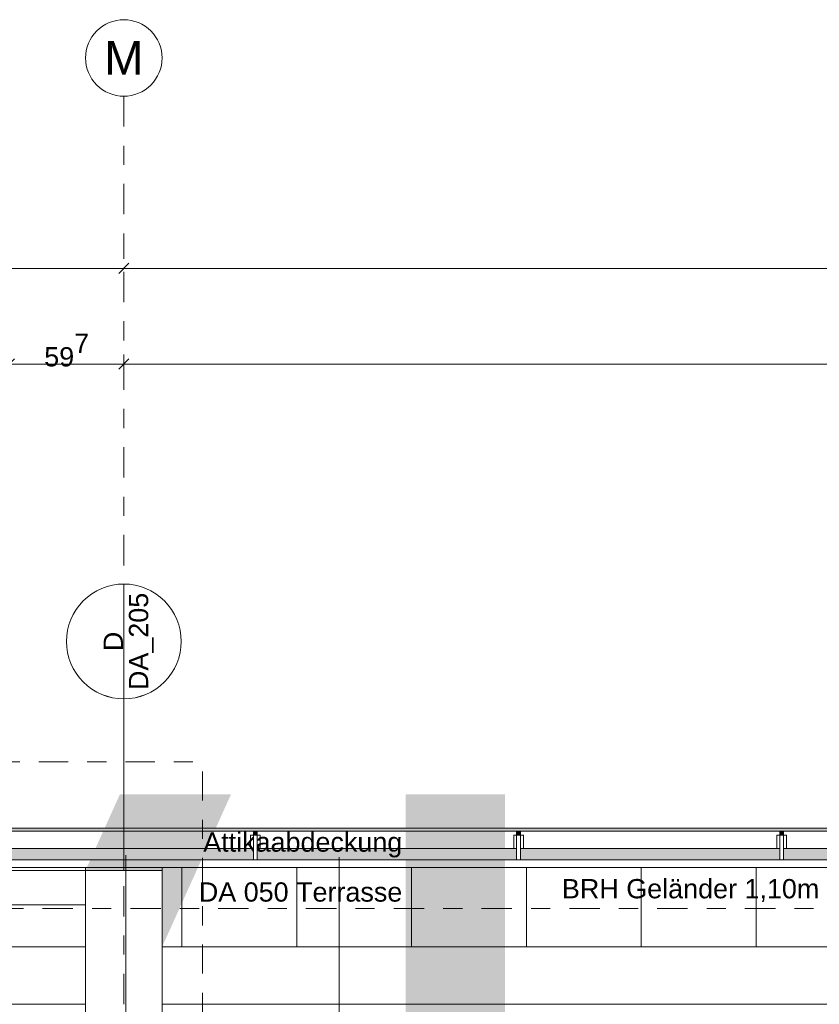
# Model space of a CAD drawing. Header units: metres. Extents: x -180 to 4, y -47 to 4.
# Tile 215 of 256: x -99.96 to -95.79, y -0.95 to 4.2. Entities that reach past the tile are written whole.
import ezdxf

# ---------------------------------------------------------------- set-up
doc = ezdxf.new("R2010")
doc.units = ezdxf.units.M
doc.header["$LTSCALE"] = 0.05
doc.header["$PDMODE"] = 1
doc.header["$PDSIZE"] = -2
doc.linetypes.add('ISO-10 Strichpunktlinie', pattern=[4.699, 3.048, -0.762, 0.127, -0.762])
doc.linetypes.add('Linienart-53', pattern=[5.291531, 3.175, -1.058062, 0.352704, -0.705764])
doc.layers.get('0').update_dxf_attribs({"lineweight": 25})
for name, color, linetype, lineweight, true_color in [('30 -35 Decken- 11 Bodendurchbruch', 7, 'Continuous', 15, 0x599559), ('30 -36 Dächer- 3 Dachbeläge', 7, 'Continuous', 15, 0x9999ff), ('30 -36 Dächer- 4 Dachbekleidungen', 7, 'Continuous', 9, 0xccccff), ('70 -72 Beschriftung- 1 Beschriftung allgemein', 7, 'Continuous', 9, 0xff6633), ('70 -72 Beschriftung- 7 Detailverweise', 7, 'Continuous', 9, 0x00dd00), ('70 -72 Beschriftung- 7 Detailverweise Linie', 7, 'Continuous', 9, 0x00dd00), ('70 -76 Bemaßung- 2 Allgemein', 7, 'Continuous', 5, 0x6666cc)]:
    doc.layers.add(name, color=color, linetype=linetype, lineweight=lineweight, true_color=true_color)
for name, color, linetype, lineweight in [('40 -41 Abwasser_Wasser_Gas- 2 Wasser-1', 7, 'Continuous', 15), ('60- 61 allgemeine Ausstattung- 4 Terrassen', 7, 'Continuous', 9), ('70 -71 Achsen- 1 Gebäudeachsen', 7, 'Linienart-53', 18), ('70 -72 Beschriftung-14 Schatten', 7, 'Continuous', 5), ('Keine', 7, 'Continuous', 9)]:
    doc.layers.add(name, color=color, linetype=linetype, lineweight=lineweight)
doc.styles.add('Arial', font='arial.ttf')
doc.dimstyles.new('k+k 1_50', dxfattribs={"dimtxt": 0.075516, "dimasz": 0.05302, "dimexe": 0.05, "dimexo": 0.15, "dimgap": 0.01, "dimtad": 1, "dimdec": 3, "dimtxsty": 'Arial', "dimblk": 'VW_SLASH', "dimblk1": 'VW_SLASH', "dimblk2": 'VW_SLASH', "dimcen": 0, "dimdle": 0.05, "dimadec": 3, "dimazin": 0, "dimtfac": 0.75, "dimtdec": 3, "dimtix": 1, "dimtmove": 0, "dimatfit": 0, "dimldrblk": 'VW_SLASH-1', "dimfxl": 0.125, "dimfxlon": 1, "dimfrac": 2, "dimtolj": 1, "dimarcsym": 0})
doc.dimstyles.new('k+k_klein', dxfattribs={"dimtxt": 0.075516, "dimasz": 0.05302, "dimexe": 0.05, "dimexo": 0.15, "dimgap": 0.005, "dimtad": 1, "dimdec": 3, "dimtxsty": 'Arial', "dimblk": 'VW_SLASH-2', "dimblk1": 'VW_SLASH-2', "dimblk2": 'VW_SLASH-2', "dimcen": 0, "dimdle": 0.025, "dimadec": 3, "dimazin": 0, "dimtfac": 0.75, "dimtdec": 3, "dimtix": 1, "dimtmove": 0, "dimatfit": 0, "dimldrblk": 'VW_FILLEDARROW', "dimfxl": 0.1, "dimfxlon": 1, "dimfrac": 2, "dimtolj": 1, "dimarcsym": 0})

# ---------------------------------------------------------------- blocks, each defined once
blk = doc.blocks.new('Gruppe-365')
at = {"color": 255, "lineweight": 9}
blk.add_wipeout([(-74.6216, -0.277), (-74.6216, -0.732), (-82.636, -0.732), (-82.636, -3.5964), (-81.5037, -3.5964), (-81.5037, -5.5564), (-82.636, -5.5564), (-82.636, -7.647), (-78.391, -7.647), (-78.391, -9.597), (-82.636, -9.597), (-82.636, -11.982), (-99.136, -11.982), (-99.136, -30.912), (-74.9949, -30.912), (-74.9949, -13.7471), (-74.6216, -13.7471), (-74.6216, -31.367), (-99.591, -31.367), (-99.591, -11.527), (-83.091, -11.527), (-83.091, -0.277)], dxfattribs=at).dxf.layer = '30 -36 Dächer- 3 Dachbeläge'
blk = doc.blocks.new('Gruppe-841')
at = {"layer": '70 -72 Beschriftung- 7 Detailverweise'}
blk.add_line((0.935, 0), (0.335, 0), dxfattribs=at)
at = {"layer": '70 -72 Beschriftung- 7 Detailverweise', "flags": 128}
blk.add_lwpolyline([(0.935, 0), (0.9336, -0.0294), (0.9292, -0.0585), (0.9221, -0.0871), (0.9122, -0.1148), (0.8996, -0.1414), (0.8844, -0.1667), (0.8669, -0.1903), (0.8471, -0.2121), (0.8253, -0.2319), (0.8017, -0.2494), (0.7764, -0.2646), (0.7498, -0.2772), (0.7221, -0.2871), (0.6935, -0.2942), (0.6644, -0.2986), (0.635, -0.3), (0.6056, -0.2986), (0.5765, -0.2942), (0.5479, -0.2871), (0.5202, -0.2772), (0.4936, -0.2646), (0.4683, -0.2494), (0.4447, -0.2319), (0.4229, -0.2121), (0.4031, -0.1903), (0.3856, -0.1667), (0.3704, -0.1414), (0.3578, -0.1148), (0.3479, -0.0871), (0.3408, -0.0585), (0.3364, -0.0294), (0.335, 0), (0.3364, 0.0294), (0.3408, 0.0585), (0.3479, 0.0871), (0.3578, 0.1148), (0.3704, 0.1414), (0.3856, 0.1667), (0.4031, 0.1903), (0.4229, 0.2121), (0.4447, 0.2319), (0.4683, 0.2494), (0.4936, 0.2646), (0.5202, 0.2772), (0.5479, 0.2871), (0.5765, 0.2942), (0.6056, 0.2986), (0.635, 0.3), (0.6644, 0.2986), (0.6935, 0.2942), (0.7221, 0.2871), (0.7498, 0.2772), (0.7764, 0.2646), (0.8017, 0.2494), (0.8253, 0.2319), (0.8471, 0.2121), (0.8669, 0.1903), (0.8844, 0.1667), (0.8996, 0.1414), (0.9122, 0.1148), (0.9221, 0.0871), (0.9292, 0.0585), (0.9336, 0.0294)], close=True, dxfattribs=at)
at = {"layer": '70 -72 Beschriftung- 7 Detailverweise'}
blk.add_point((0.635, 0), dxfattribs=at)
at = {"layer": '70 -72 Beschriftung- 7 Detailverweise', "line_spacing_factor": 0.96878, "style": 'Arial'}
for s, insert, char_height, attachment_point in [('D', (0.635, 0.0046), 0.1007, 8), ('DA_205', (0.635, -0.0267), 0.10069, 2)]:
    blk.add_mtext(s, dxfattribs=dict(at, insert=insert, char_height=char_height, attachment_point=attachment_point))
blk = doc.blocks.new('Referenzmarkierung-41')
at = {"layer": '70 -72 Beschriftung- 7 Detailverweise', "transparency": 33554687}
for q in [(-1.4805, 0), (0.635, 0)]:
    blk.add_line((0, 0), q, dxfattribs=at)
at = {"layer": '70 -72 Beschriftung- 7 Detailverweise', "color": 7, "transparency": 33554687}
blk.add_blockref('Gruppe-841', (0, 0), dxfattribs=at)
blk = doc.blocks.new('Gruppe-937')
at = {"layer": '70 -72 Beschriftung- 1 Beschriftung allgemein', "char_height": 0.100689, "line_spacing_factor": 0.970891, "style": 'Arial'}
for s, insert, attachment_point in [('Attikaabdeckung', (-97.966, -0.1797), 9), ('DA 050 Terrasse', (-97.966, -0.4117), 9), ('BRH Geländer 1,10m', (-97.1319, -0.4117), 7)]:
    blk.add_mtext(s, dxfattribs=dict(at, insert=insert, attachment_point=attachment_point))
blk = doc.blocks.new('Gruppe-1058')
at = {"color": 255}
blk.add_wipeout([(-95.9935, -0.132), (-95.9935, -0.062), (-95.9735, -0.062), (-95.9735, -0.132)], dxfattribs=at).dxf.layer = '30 -36 Dächer- 4 Dachbekleidungen'
at = {"layer": '30 -36 Dächer- 3 Dachbeläge', "linetype": 'Continuous', "lineweight": 0, "transparency": 33554687}
blk.add_hatch(color=254, dxfattribs=at).paths.add_polyline_path([(-95.9935, -0.042), (-95.9935, -0.062), (-95.9735, -0.062), (-95.9735, -0.042)])
at = {"layer": '30 -36 Dächer- 3 Dachbeläge', "color": 254, "linetype": 'Continuous', "lineweight": 9, "true_color": 0xccccff, "transparency": 33554687, "flags": 128}
blk.add_lwpolyline([(-95.9935, -0.042), (-95.9935, -0.062), (-95.9735, -0.062), (-95.9735, -0.042)], dxfattribs=at)
at = {"layer": '30 -36 Dächer- 4 Dachbekleidungen', "flags": 128}
for points in [[(-96.0085, -0.132), (-96.0085, -0.062), (-95.9935, -0.062)], [(-95.9935, -0.132), (-95.9935, -0.062), (-95.9735, -0.062), (-95.9735, -0.132)], [(-95.9585, -0.132), (-95.9585, -0.062), (-95.9735, -0.062)]]:
    blk.add_lwpolyline(points, dxfattribs=at)
at = {"color": 255}
blk.add_wipeout([(-95.9935, -0.132), (-95.9935, -0.192), (-95.9735, -0.192), (-95.9735, -0.132)], dxfattribs=at).dxf.layer = '30 -36 Dächer- 4 Dachbekleidungen'
at = {"layer": '30 -36 Dächer- 4 Dachbekleidungen', "flags": 128}
blk.add_lwpolyline([(-95.9935, -0.132), (-95.9935, -0.192), (-95.9735, -0.192), (-95.9735, -0.132)], dxfattribs=at)
blk = doc.blocks.new('Gruppe-1059')
at = {"color": 255}
blk.add_wipeout([(-97.3685, -0.132), (-97.3685, -0.062), (-97.3485, -0.062), (-97.3485, -0.132)], dxfattribs=at).dxf.layer = '30 -36 Dächer- 4 Dachbekleidungen'
at = {"layer": '30 -36 Dächer- 3 Dachbeläge', "linetype": 'Continuous', "lineweight": 0, "transparency": 33554687}
blk.add_hatch(color=254, dxfattribs=at).paths.add_polyline_path([(-97.3685, -0.042), (-97.3685, -0.062), (-97.3485, -0.062), (-97.3485, -0.042)])
at = {"layer": '30 -36 Dächer- 3 Dachbeläge', "color": 254, "linetype": 'Continuous', "lineweight": 9, "true_color": 0xccccff, "transparency": 33554687, "flags": 128}
blk.add_lwpolyline([(-97.3685, -0.042), (-97.3685, -0.062), (-97.3485, -0.062), (-97.3485, -0.042)], dxfattribs=at)
at = {"layer": '30 -36 Dächer- 4 Dachbekleidungen', "flags": 128}
for points in [[(-97.3835, -0.132), (-97.3835, -0.062), (-97.3685, -0.062)], [(-97.3685, -0.132), (-97.3685, -0.062), (-97.3485, -0.062), (-97.3485, -0.132)], [(-97.3335, -0.132), (-97.3335, -0.062), (-97.3485, -0.062)]]:
    blk.add_lwpolyline(points, dxfattribs=at)
at = {"color": 255}
blk.add_wipeout([(-97.3685, -0.132), (-97.3685, -0.192), (-97.3485, -0.192), (-97.3485, -0.132)], dxfattribs=at).dxf.layer = '30 -36 Dächer- 4 Dachbekleidungen'
at = {"layer": '30 -36 Dächer- 4 Dachbekleidungen', "flags": 128}
blk.add_lwpolyline([(-97.3685, -0.132), (-97.3685, -0.192), (-97.3485, -0.192), (-97.3485, -0.132)], dxfattribs=at)
blk = doc.blocks.new('Gruppe-1060')
at = {"color": 255}
blk.add_wipeout([(-98.7435, -0.132), (-98.7435, -0.062), (-98.7235, -0.062), (-98.7235, -0.132)], dxfattribs=at).dxf.layer = '30 -36 Dächer- 4 Dachbekleidungen'
at = {"layer": '30 -36 Dächer- 3 Dachbeläge', "linetype": 'Continuous', "lineweight": 0, "transparency": 33554687}
blk.add_hatch(color=254, dxfattribs=at).paths.add_polyline_path([(-98.7435, -0.042), (-98.7435, -0.062), (-98.7235, -0.062), (-98.7235, -0.042)])
at = {"layer": '30 -36 Dächer- 3 Dachbeläge', "color": 254, "linetype": 'Continuous', "lineweight": 9, "true_color": 0xccccff, "transparency": 33554687, "flags": 128}
blk.add_lwpolyline([(-98.7435, -0.042), (-98.7435, -0.062), (-98.7235, -0.062), (-98.7235, -0.042)], dxfattribs=at)
at = {"layer": '30 -36 Dächer- 4 Dachbekleidungen', "flags": 128}
for points in [[(-98.7585, -0.132), (-98.7585, -0.062), (-98.7435, -0.062)], [(-98.7435, -0.132), (-98.7435, -0.062), (-98.7235, -0.062), (-98.7235, -0.132)], [(-98.7085, -0.132), (-98.7085, -0.062), (-98.7235, -0.062)]]:
    blk.add_lwpolyline(points, dxfattribs=at)
at = {"color": 255}
blk.add_wipeout([(-98.7435, -0.132), (-98.7435, -0.192), (-98.7235, -0.192), (-98.7235, -0.132)], dxfattribs=at).dxf.layer = '30 -36 Dächer- 4 Dachbekleidungen'
at = {"layer": '30 -36 Dächer- 4 Dachbekleidungen', "flags": 128}
blk.add_lwpolyline([(-98.7435, -0.132), (-98.7435, -0.192), (-98.7235, -0.192), (-98.7235, -0.132)], dxfattribs=at)
blk = doc.blocks.new('Gruppe-1384')
at = {"layer": '30 -36 Dächer- 3 Dachbeläge', "linetype": 'Continuous', "lineweight": 0}
blk.add_hatch(color=254, dxfattribs=at).paths.add_polyline_path([(-159.80099996, -0.19204198), (-83.34099996, -0.19204198), (-83.34099996, -0.02704198), (-159.80099996, -0.02704198)])
at = {"layer": '60- 61 allgemeine Ausstattung- 4 Terrassen', "linetype": 'Continuous', "lineweight": 9, "transparency": 33554534}
h = blk.add_hatch(dxfattribs=at)
h.set_pattern_fill('Platte 60_60 SRF-1', style=0, pattern_type=2)
h.set_pattern_definition([(90, (-83.5178, -0.64704), (-0.6, 7e-17), []), (0, (-83.5178, -0.64704), (0, 0.6), [])])
h.paths.add_polyline_path([(-83.34099996, -0.19204198), (-99.22099996, -0.19204198), (-99.22099996, -0.64704198), (-83.51799996, -0.64704198), (-83.51799996, -0.51704198), (-83.34099996, -0.51704198)])
at = {"layer": '30 -36 Dächer- 3 Dachbeläge', "flags": 128}
blk.add_lwpolyline([(-159.80099996, -0.19204198), (-83.34099996, -0.19204198), (-83.34099996, -0.02704198), (-159.80099996, -0.02704198)], close=True, dxfattribs=at)
at = {"layer": '60- 61 allgemeine Ausstattung- 4 Terrassen', "color": 252, "linetype": 'Continuous', "lineweight": 9, "true_color": 0x888888, "transparency": 33554687, "flags": 128}
blk.add_lwpolyline([(-83.34099996, -0.19204198), (-99.22099996, -0.19204198), (-99.22099996, -0.64704198), (-83.51799996, -0.64704198), (-83.51799996, -0.51704198), (-83.34099996, -0.51704198)], close=True, dxfattribs=at)
at = {"layer": '70 -72 Beschriftung- 7 Detailverweise'}
blk.add_line((-99.42099996, 1.24995802), (-99.42099996, 0.64995802), dxfattribs=at)
at = {"layer": '70 -72 Beschriftung- 7 Detailverweise', "transparency": 33554687}
blk.add_line((-99.42099996, 0.31495802), (-99.42099996, 0.94995802), dxfattribs=at)
at = {"layer": '70 -72 Beschriftung- 7 Detailverweise', "flags": 128}
blk.add_lwpolyline([(-99.42099996, 1.24995802), (-99.39159482, 1.24851343), (-99.36247287, 1.2441936), (-99.33391456, 1.23704012), (-99.30619494, 1.22712188), (-99.27958094, 1.2145344), (-99.25432889, 1.1993989), (-99.23068198, 1.18186115), (-99.20886793, 1.16209005), (-99.18909683, 1.140276), (-99.17155908, 1.11662909), (-99.15642359, 1.09137704), (-99.14383611, 1.06476305), (-99.13391786, 1.03704342), (-99.12676438, 1.00848511), (-99.12244455, 0.97936316), (-99.12099996, 0.94995802), (-99.12244455, 0.92055287), (-99.12676438, 0.89143092), (-99.13391786, 0.86287261), (-99.14383611, 0.83515299), (-99.15642359, 0.808539), (-99.17155908, 0.78328695), (-99.18909683, 0.75964003), (-99.20886793, 0.73782598), (-99.23068198, 0.71805488), (-99.25432889, 0.70051713), (-99.27958094, 0.68538164), (-99.30619494, 0.67279416), (-99.33391456, 0.66287592), (-99.36247287, 0.65572243), (-99.39159482, 0.6514026), (-99.42099996, 0.64995802), (-99.45040511, 0.6514026), (-99.47952706, 0.65572243), (-99.50808537, 0.66287592), (-99.53580499, 0.67279416), (-99.56241899, 0.68538164), (-99.58767103, 0.70051713), (-99.61131795, 0.71805488), (-99.633132, 0.73782598), (-99.6529031, 0.75964003), (-99.67044085, 0.78328695), (-99.68557634, 0.808539), (-99.69816382, 0.83515299), (-99.70808207, 0.86287261), (-99.71523555, 0.89143092), (-99.71955538, 0.92055287), (-99.72099996, 0.94995802), (-99.71955538, 0.97936316), (-99.71523555, 1.00848511), (-99.70808207, 1.03704342), (-99.69816382, 1.06476305), (-99.68557634, 1.09137704), (-99.67044085, 1.11662909), (-99.6529031, 1.140276), (-99.633132, 1.16209005), (-99.61131795, 1.18186115), (-99.58767103, 1.1993989), (-99.56241899, 1.2145344), (-99.53580499, 1.22712188), (-99.50808537, 1.23704012), (-99.47952706, 1.2441936), (-99.45040511, 1.24851343)], close=True, dxfattribs=at)
at = {"layer": '70 -72 Beschriftung- 7 Detailverweise'}
blk.add_point((-99.42099996, 0.94995802), dxfattribs=at)
at = {"layer": '70 -72 Beschriftung- 7 Detailverweise', "rotation": 90, "line_spacing_factor": 0.96878, "style": 'Arial'}
for s, insert, char_height, attachment_point in [('DA_205', (-99.39433584, 0.94995802), 0.100688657, 2), ('D', (-99.42558608, 0.94995802), 0.10068866, 8)]:
    blk.add_mtext(s, dxfattribs=dict(at, insert=insert, char_height=char_height, attachment_point=attachment_point))
at = {"color": 255}
blk.add_wipeout([(-159.80099996, -0.13204198), (-83.34099996, -0.13204198), (-83.34099996, -0.04204198), (-159.80099996, -0.04204198)], dxfattribs=at).dxf.layer = '30 -36 Dächer- 4 Dachbekleidungen'
at = {"color": 255, "lineweight": 9}
blk.add_wipeout([(-159.62399996, -0.64704198), (-83.51799996, -0.64704198), (-83.51799996, -0.94704198), (-159.62399996, -0.94704198)], dxfattribs=at).dxf.layer = '40 -41 Abwasser_Wasser_Gas- 2 Wasser-1'
at = {"layer": '60- 61 allgemeine Ausstattung- 4 Terrassen', "linetype": 'Continuous', "lineweight": 9, "transparency": 33554534}
h = blk.add_hatch(dxfattribs=at)
h.set_pattern_fill('Platte 60_60 SRF-1', style=0, pattern_type=2)
h.set_pattern_definition([(90, (-99.621, -0.64704), (-0.6, 7e-17), []), (0, (-99.621, -0.64704), (0, 0.6), [])])
h.paths.add_polyline_path([(-106.82099996, -0.19204198), (-99.62099996, -0.19204198), (-99.62099996, -0.64704198), (-106.82099996, -0.64704198)])
at = {"layer": '30 -36 Dächer- 4 Dachbekleidungen', "flags": 128}
blk.add_lwpolyline([(-159.80099996, -0.13204198), (-83.34099996, -0.13204198), (-83.34099996, -0.04204198), (-159.80099996, -0.04204198)], close=True, dxfattribs=at)
at = {"layer": '40 -41 Abwasser_Wasser_Gas- 2 Wasser-1', "color": 7, "lineweight": 9, "flags": 128}
blk.add_lwpolyline([(-159.62399996, -0.64704198), (-83.51799996, -0.64704198), (-83.51799996, -0.94704198), (-159.62399996, -0.94704198)], close=True, dxfattribs=at)
at = {"layer": '60- 61 allgemeine Ausstattung- 4 Terrassen', "color": 252, "linetype": 'Continuous', "lineweight": 9, "true_color": 0x888888, "flags": 128}
blk.add_lwpolyline([(-106.82099996, -0.19204198), (-99.62099996, -0.19204198), (-99.62099996, -0.64704198), (-106.82099996, -0.64704198)], close=True, dxfattribs=at)
at = {"color": 255}
blk.add_wipeout([(-159.80099996, -0.23204198), (-83.34099996, -0.23204198), (-83.34099996, -0.19204198), (-159.80099996, -0.19204198)], dxfattribs=at).dxf.layer = '30 -36 Dächer- 4 Dachbekleidungen'
at = {"layer": '30 -36 Dächer- 4 Dachbekleidungen', "flags": 128}
blk.add_lwpolyline([(-159.80099996, -0.23204198), (-83.34099996, -0.23204198), (-83.34099996, -0.19204198), (-159.80099996, -0.19204198)], close=True, dxfattribs=at)
at = {"layer": '70 -72 Beschriftung- 7 Detailverweise', "transparency": 33554687}
blk.add_line((-99.42099996, 0.31495802), (-99.42099996, -1.16556748), dxfattribs=at)
at = {"layer": '70 -72 Beschriftung- 1 Beschriftung allgemein', "color": 7}
blk.add_blockref('Gruppe-937', (0, 0), dxfattribs=at)
at = {"layer": '70 -72 Beschriftung- 7 Detailverweise', "rotation": 90}
blk.add_blockref('Referenzmarkierung-41', (-99.42099996, 0.31495802), dxfattribs=at)
at = {"layer": '70 -72 Beschriftung- 1 Beschriftung allgemein', "color": 7}
for name in ['Gruppe-1060', 'Gruppe-1059', 'Gruppe-1058']:
    blk.add_blockref(name, (0, 0), dxfattribs=at)
blk = doc.blocks.new('Gruppe-1438')
at = {"layer": '70 -72 Beschriftung-14 Schatten', "linetype": 'Continuous', "lineweight": 0, "transparency": 33554495}
h = blk.add_hatch(color=7, dxfattribs=at)
h.paths.add_polyline_path([(-99.3181, -9.9923), (-99.7998, -11.277), (-99.381, -11.277), (-99.381, -11.1), (-83.518, -11.1), (-83.518, -8.7228), (-97.7878, -8.7228), (-97.4287, -7.9275), (-97.4287, 0.15), (-97.9487, 0.15), (-97.9487, -7.7933), (-105.0287, -7.7933), (-105.0287, 0.15), (-105.5487, 0.15), (-105.5487, -7.7933), (-112.6287, -7.7933), (-112.6287, 0.15), (-113.1487, 0.15), (-113.1487, -7.7933), (-120.2287, -7.7933), (-120.2287, 0.15), (-120.7487, 0.15), (-120.7487, -7.7933), (-127.8287, -7.7933), (-127.8287, 0.15), (-128.3487, 0.15), (-128.3487, -7.7933), (-135.4287, -7.7933), (-135.4287, 0.15), (-135.9487, 0.15), (-135.9487, -7.7933), (-143.0287, -7.7933), (-143.0287, 0.15), (-143.5487, 0.15), (-143.5487, -7.7933), (-150.6287, -7.7933), (-150.6287, 0.15), (-151.1487, 0.15), (-151.1487, -7.7933), (-158.2287, -7.7933), (-158.2287, 0.15), (-158.7487, 0.15), (-158.7487, -0.087), (-159.801, -0.087), (-159.801, -9.1985), (-166.4632, -9.1985), (-166.4632, -0.057), (-166.9832, -0.057), (-166.9832, -9.1985), (-174.0632, -9.1985), (-174.0632, -0.027), (-174.5832, -0.027), (-174.5832, -9.1985), (-175.221, -10.6111), (-175.221, -11.897), (-174.0632, -9.3327), (-167.0438, -9.3327), (-167.621, -10.6111), (-167.621, -11.897), (-166.4632, -9.3327), (-159.801, -9.3327), (-159.801, -10.1239), (-160.021, -10.6111), (-160.021, -11.897), (-159.831, -11.4762), (-159.831, -12.1155), (-158.8723, -9.9923), (-152.1416, -9.9923), (-152.421, -10.6111), (-152.421, -11.897), (-151.561, -9.9923), (-144.5416, -9.9923), (-144.821, -10.6111), (-144.821, -11.897), (-143.961, -9.9923), (-136.9416, -9.9923), (-137.221, -10.6111), (-137.221, -11.897), (-136.361, -9.9923), (-129.3416, -9.9923), (-129.621, -10.6111), (-129.621, -11.897), (-128.761, -9.9923), (-121.7416, -9.9923), (-122.021, -10.6111), (-122.021, -11.897), (-121.161, -9.9923), (-114.1416, -9.9923), (-114.421, -10.6111), (-114.421, -11.897), (-113.561, -9.9923), (-106.5416, -9.9923), (-106.821, -10.6111), (-106.821, -11.897), (-105.961, -9.9923)])
h.paths.add_polyline_path([(-151.2093, -7.9275), (-152.081, -9.8581), (-158.8117, -9.8581), (-158.7093, -9.6311), (-158.7093, -8.9919), (-158.2287, -7.9275)])
h.paths.add_polyline_path([(-99.2677, -9.8581), (-105.9004, -9.8581), (-105.0287, -7.9275), (-98.0093, -7.9275), (-98.3684, -8.7228), (-98.8421, -8.7228)])
h.paths.add_polyline_path([(-112.6287, -7.9275), (-105.6093, -7.9275), (-106.481, -9.8581), (-113.5004, -9.8581)])
h.paths.add_polyline_path([(-120.2287, -7.9275), (-113.2093, -7.9275), (-114.081, -9.8581), (-121.1004, -9.8581)])
h.paths.add_polyline_path([(-127.8287, -7.9275), (-120.8093, -7.9275), (-121.681, -9.8581), (-128.7004, -9.8581)])
h.paths.add_polyline_path([(-135.4287, -7.9275), (-128.4093, -7.9275), (-129.281, -9.8581), (-136.3004, -9.8581)])
h.paths.add_polyline_path([(-143.0287, -7.9275), (-136.0093, -7.9275), (-136.881, -9.8581), (-143.9004, -9.8581)])
h.paths.add_polyline_path([(-150.6287, -7.9275), (-143.6093, -7.9275), (-144.481, -9.8581), (-151.5004, -9.8581)])
at = {"color": 255, "lineweight": 9}
blk.add_wipeout([(-99.621, -0.247), (-99.221, -0.247), (-99.221, -11.277), (-99.621, -11.277)], dxfattribs=at).dxf.layer = '60- 61 allgemeine Ausstattung- 4 Terrassen'
at = {"layer": '60- 61 allgemeine Ausstattung- 4 Terrassen', "lineweight": 9, "flags": 128}
blk.add_lwpolyline([(-99.621, -0.247), (-99.221, -0.247), (-99.221, -11.277), (-99.621, -11.277)], close=True, dxfattribs=at)
at = {"color": 255, "lineweight": 9}
blk.add_wipeout([(-106.821, -0.247), (-99.621, -0.247), (-99.621, -0.427), (-106.821, -0.427)], dxfattribs=at).dxf.layer = '60- 61 allgemeine Ausstattung- 4 Terrassen'
at = {"layer": '70 -72 Beschriftung-14 Schatten', "linetype": 'Continuous', "lineweight": 0, "transparency": 33554495}
blk.add_hatch(color=7, dxfattribs=at).paths.add_polyline_path([(-99.621, -0.247), (-99.221, -0.247), (-99.221, -0.647), (-98.8611, 0.15), (-99.4417, 0.15)])
at = {"layer": '60- 61 allgemeine Ausstattung- 4 Terrassen', "lineweight": 9, "flags": 128}
blk.add_lwpolyline([(-106.821, -0.247), (-99.621, -0.247), (-99.621, -0.427), (-106.821, -0.427)], close=True, dxfattribs=at)
blk = doc.blocks.new('_Dach_2D (2D)')
at = {"layer": '30 -35 Decken- 11 Bodendurchbruch', "color": 7}
blk.add_blockref('Gruppe-365', (0, 0), dxfattribs=at)
at = {"layer": '60- 61 allgemeine Ausstattung- 4 Terrassen', "color": 7}
blk.add_blockref('Gruppe-1384', (0, 0), dxfattribs=at)
blk.add_blockref('Gruppe-1438', (0, 0), dxfattribs=at)
blk = doc.blocks.new('VW_SLASH-2')
at = {"color": 0, "linetype": 'ByBlock', "lineweight": -2, "transparency": 16777216}
blk.add_line((0.472, 0), (-1, 0), dxfattribs=at)
at = {"color": 0, "lineweight": 5, "transparency": 16777216, "flags": 128}
blk.add_lwpolyline([(0.5, 0.5), (-0.5, -0.5)], dxfattribs=at)
blk = doc.blocks.new('*D2195')
at = {"layer": '70 -76 Bemaßung- 2 Allgemein', "color": 0, "lineweight": -2}
for p, q in [((-107.021, 3.05), (-107.021, 2.95)), ((-99.421, 3.05), (-99.421, 2.95)), ((-99.474, 2.9), (-106.968, 2.9))]:
    blk.add_line(p, q, dxfattribs=at)
at = {"layer": 'Defpoints', "color": 0}
for p in [(-107.021, 2.9), (-107.021, 2.9), (-99.421, 2.9)]:
    blk.add_point(p, dxfattribs=at)
at = {"layer": '70 -76 Bemaßung- 2 Allgemein', "color": 0, "lineweight": -2, "xscale": 0.05302001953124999, "yscale": 0.05302001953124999, "zscale": 0.05302001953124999, "rotation": 180}
blk.add_blockref('VW_SLASH-2', (-107.021, 2.9), dxfattribs=at)
at = {"layer": '70 -76 Bemaßung- 2 Allgemein', "color": 0, "lineweight": -2, "xscale": 0.05302001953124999, "yscale": 0.05302001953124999, "zscale": 0.05302001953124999}
blk.add_blockref('VW_SLASH-2', (-99.421, 2.9), dxfattribs=at)
at = {"layer": '70 -76 Bemaßung- 2 Allgemein', "color": 0, "insert": (-103.221, 2.9654), "char_height": 0.10069, "attachment_point": 5, "style": 'Arial'}
blk.add_mtext('\\A1;7,60', dxfattribs=at)
blk = doc.blocks.new('VW_FILLEDARROW')
at = {"linetype": 'Continuous', "lineweight": 0, "transparency": 16777216}
blk.add_hatch(color=0, dxfattribs=at).paths.add_polyline_path([(-2.829, 0.758), (0, 0), (-2.829, -0.758)])
at = {"color": 0, "lineweight": 5, "transparency": 16777216, "flags": 128}
blk.add_lwpolyline([(-2.829, 0.758), (0, 0), (-2.829, -0.758)], close=True, dxfattribs=at)
blk = doc.blocks.new('*D2196')
at = {"layer": '70 -76 Bemaßung- 2 Allgemein', "color": 0, "lineweight": -2}
for p, q in [((-99.421, 3.05), (-99.421, 2.95)), ((-91.171, 3.05), (-91.171, 2.95)), ((-91.224, 2.9), (-99.368, 2.9))]:
    blk.add_line(p, q, dxfattribs=at)
at = {"layer": 'Defpoints', "color": 0}
for p in [(-99.421, 2.9), (-99.421, 2.9), (-91.171, 2.9)]:
    blk.add_point(p, dxfattribs=at)
at = {"layer": '70 -76 Bemaßung- 2 Allgemein', "color": 0, "lineweight": -2, "xscale": 0.05302001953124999, "yscale": 0.05302001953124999, "zscale": 0.05302001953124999, "rotation": 180}
blk.add_blockref('VW_SLASH-2', (-99.421, 2.9), dxfattribs=at)
at = {"layer": '70 -76 Bemaßung- 2 Allgemein', "color": 0, "lineweight": -2, "xscale": 0.05302001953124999, "yscale": 0.05302001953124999, "zscale": 0.05302001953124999}
blk.add_blockref('VW_SLASH-2', (-91.171, 2.9), dxfattribs=at)
at = {"layer": '70 -76 Bemaßung- 2 Allgemein', "color": 0, "insert": (-95.296, 2.9654), "char_height": 0.10069, "attachment_point": 5, "style": 'Arial'}
blk.add_mtext('\\A1;8,25', dxfattribs=at)
blk = doc.blocks.new('*D2242')
at = {"layer": '70 -76 Bemaßung- 2 Allgemein', "color": 0, "lineweight": -2}
for p, q in [((-100.018, 2.3), (-100.018, 2.45)), ((-99.421, 2.3), (-99.421, 2.45)), ((-99.474, 2.4), (-99.965, 2.4))]:
    blk.add_line(p, q, dxfattribs=at)
at = {"layer": 'Defpoints', "color": 0}
for p in [(-100.018, 2.4), (-99.421, -11.307), (-100.018, -11.737)]:
    blk.add_point(p, dxfattribs=at)
at = {"layer": '70 -76 Bemaßung- 2 Allgemein', "color": 0, "lineweight": -2, "xscale": 0.05302001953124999, "yscale": 0.05302001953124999, "zscale": 0.05302001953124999, "rotation": 180}
blk.add_blockref('VW_SLASH-2', (-100.018, 2.4), dxfattribs=at)
at = {"layer": '70 -76 Bemaßung- 2 Allgemein', "color": 0, "lineweight": -2, "xscale": 0.05302001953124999, "yscale": 0.05302001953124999, "zscale": 0.05302001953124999}
blk.add_blockref('VW_SLASH-2', (-99.421, 2.4), dxfattribs=at)
at = {"layer": '70 -76 Bemaßung- 2 Allgemein', "color": 0, "insert": (-99.7195, 2.4723), "char_height": 0.100689, "attachment_point": 5, "style": 'Arial'}
blk.add_mtext('\\A1;59\\S7^ ;', dxfattribs=at)
blk = doc.blocks.new('*D2243')
at = {"layer": '70 -76 Bemaßung- 2 Allgemein', "color": 0, "lineweight": -2}
for p, q in [((-99.421, 2.3), (-99.421, 2.45)), ((-83.518, 2.3), (-83.518, 2.45)), ((-83.571, 2.4), (-99.368, 2.4))]:
    blk.add_line(p, q, dxfattribs=at)
at = {"layer": 'Defpoints', "color": 0}
for p in [(-99.421, 2.4), (-83.518, -0.497), (-99.421, -11.307)]:
    blk.add_point(p, dxfattribs=at)
at = {"layer": '70 -76 Bemaßung- 2 Allgemein', "color": 0, "lineweight": -2, "xscale": 0.05302001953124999, "yscale": 0.05302001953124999, "zscale": 0.05302001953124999, "rotation": 180}
blk.add_blockref('VW_SLASH-2', (-99.421, 2.4), dxfattribs=at)
at = {"layer": '70 -76 Bemaßung- 2 Allgemein', "color": 0, "lineweight": -2, "xscale": 0.05302001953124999, "yscale": 0.05302001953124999, "zscale": 0.05302001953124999}
blk.add_blockref('VW_SLASH-2', (-83.518, 2.4), dxfattribs=at)
at = {"layer": '70 -76 Bemaßung- 2 Allgemein', "color": 0, "insert": (-91.4695, 2.4831), "char_height": 0.100689, "attachment_point": 5, "style": 'Arial'}
blk.add_mtext('\\A1;15,90\\S3^ ;', dxfattribs=at)
blk = doc.blocks.new('VW_SLASH')
at = {"color": 0, "linetype": 'ByBlock', "lineweight": -2, "transparency": 16777216}
blk.add_line((0.943, 0), (-1, 0), dxfattribs=at)
at = {"color": 0, "lineweight": 20, "transparency": 16777216, "flags": 128}
blk.add_lwpolyline([(0.5, 0.5), (-0.5, -0.5)], dxfattribs=at)
blk = doc.blocks.new('*D2289')
at = {"layer": '70 -76 Bemaßung- 2 Allgemein', "color": 0, "lineweight": -2}
for p, q in [((-102.143, 0.15), (-102.318, 0.15)), ((-102.268, -0.394), (-102.268, 0.0969)), ((-102.143, -0.447), (-102.318, -0.447))]:
    blk.add_line(p, q, dxfattribs=at)
at = {"layer": 'Defpoints', "color": 0}
for p in [(-102.268, 0.15), (-82.971, 0.15), (-99.1057, -0.447)]:
    blk.add_point(p, dxfattribs=at)
at = {"layer": '70 -76 Bemaßung- 2 Allgemein', "color": 0, "lineweight": -2, "xscale": 0.05302001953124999, "yscale": 0.05302001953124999, "zscale": 0.05302001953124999}
for p, rotation in [((-102.268, 0.15), 90), ((-102.268, -0.447), 270)]:
    blk.add_blockref('VW_SLASH', p, dxfattribs=dict(at, rotation=rotation))
at = {"layer": '70 -76 Bemaßung- 2 Allgemein', "color": 0, "insert": (-102.3453, -0.1485), "char_height": 0.100689, "attachment_point": 5, "rotation": 90, "style": 'Arial'}
blk.add_mtext('\\A1;59\\S7^ ;', dxfattribs=at)
blk = doc.blocks.new('VW_SLASH-1')
at = {"color": 0, "linetype": 'ByBlock', "lineweight": -2, "transparency": 16777216}
blk.add_line((0.943, 0), (-1, 0), dxfattribs=at)
at = {"color": 0, "lineweight": 5, "transparency": 16777216, "flags": 128}
blk.add_lwpolyline([(0.5, 0.5), (-0.5, -0.5)], dxfattribs=at)
blk = doc.blocks.new('*D2290')
at = {"layer": '70 -76 Bemaßung- 2 Allgemein', "color": 0, "lineweight": -2}
for p, q in [((-102.143, -0.447), (-102.318, -0.447)), ((-102.268, -11.047), (-102.268, -0.5001)), ((-102.143, -11.1), (-102.318, -11.1))]:
    blk.add_line(p, q, dxfattribs=at)
at = {"layer": 'Defpoints', "color": 0}
for p in [(-102.268, -0.447), (-99.1057, -0.447), (-98.57, -11.1)]:
    blk.add_point(p, dxfattribs=at)
at = {"layer": '70 -76 Bemaßung- 2 Allgemein', "color": 0, "lineweight": -2, "xscale": 0.05302001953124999, "yscale": 0.05302001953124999, "zscale": 0.05302001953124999}
for p, rotation in [((-102.268, -0.447), 90), ((-102.268, -11.1), 270)]:
    blk.add_blockref('VW_SLASH', p, dxfattribs=dict(at, rotation=rotation))
at = {"layer": '70 -76 Bemaßung- 2 Allgemein', "color": 0, "insert": (-102.3561, -5.7735), "char_height": 0.100689, "attachment_point": 5, "rotation": 90, "style": 'Arial'}
blk.add_mtext('\\A1;10,65\\S3^ ;', dxfattribs=at)
blk = doc.blocks.new('_Achsen (3D)')
at = {"layer": '70 -71 Achsen- 1 Gebäudeachsen', "transparency": 33554687}
for p, q in [((-99.421, 3.8), (-99.421, -46.172)), ((-179.668, -0.447), (3.826, -0.447))]:
    blk.add_line(p, q, dxfattribs=at)
at = {"color": 255, "transparency": 33554687}
blk.add_wipeout([(-99.421, 4.2), (-99.4014, 4.199), (-99.382, 4.1961), (-99.3629, 4.1913), (-99.3445, 4.1847), (-99.3267, 4.1763), (-99.3099, 4.1663), (-99.2941, 4.1546), (-99.2796, 4.1414), (-99.2664, 4.1268), (-99.2547, 4.1111), (-99.2446, 4.0942), (-99.2362, 4.0765), (-99.2296, 4.058), (-99.2248, 4.039), (-99.222, 4.0196), (-99.221, 4), (-99.222, 3.9804), (-99.2248, 3.9609), (-99.2296, 3.9419), (-99.2362, 3.9234), (-99.2446, 3.9057), (-99.2547, 3.8888), (-99.2664, 3.8731), (-99.2796, 3.8585), (-99.2941, 3.8454), (-99.3099, 3.8337), (-99.3267, 3.8236), (-99.3445, 3.8152), (-99.3629, 3.8086), (-99.382, 3.8038), (-99.4014, 3.8009), (-99.421, 3.8), (-99.4406, 3.8009), (-99.46, 3.8038), (-99.4791, 3.8086), (-99.4975, 3.8152), (-99.5153, 3.8236), (-99.5321, 3.8337), (-99.5479, 3.8454), (-99.5624, 3.8585), (-99.5756, 3.8731), (-99.5873, 3.8888), (-99.5974, 3.9057), (-99.6058, 3.9234), (-99.6124, 3.9419), (-99.6172, 3.9609), (-99.62, 3.9804), (-99.621, 4), (-99.62, 4.0196), (-99.6172, 4.039), (-99.6124, 4.058), (-99.6058, 4.0765), (-99.5974, 4.0942), (-99.5873, 4.1111), (-99.5756, 4.1268), (-99.5624, 4.1414), (-99.5479, 4.1546), (-99.5321, 4.1663), (-99.5153, 4.1763), (-99.4975, 4.1847), (-99.4791, 4.1913), (-99.46, 4.1961), (-99.4406, 4.199)], dxfattribs=at).dxf.layer = 'Keine'
at = {"layer": 'Keine', "transparency": 33554687, "flags": 128}
blk.add_lwpolyline([(-99.421, 4.2), (-99.4014, 4.199), (-99.382, 4.1961), (-99.3629, 4.1913), (-99.3445, 4.1847), (-99.3267, 4.1763), (-99.3099, 4.1663), (-99.2941, 4.1546), (-99.2796, 4.1414), (-99.2664, 4.1268), (-99.2547, 4.1111), (-99.2446, 4.0942), (-99.2362, 4.0765), (-99.2296, 4.058), (-99.2248, 4.039), (-99.222, 4.0196), (-99.221, 4), (-99.222, 3.9804), (-99.2248, 3.9609), (-99.2296, 3.9419), (-99.2362, 3.9234), (-99.2446, 3.9057), (-99.2547, 3.8888), (-99.2664, 3.8731), (-99.2796, 3.8585), (-99.2941, 3.8454), (-99.3099, 3.8337), (-99.3267, 3.8236), (-99.3445, 3.8152), (-99.3629, 3.8086), (-99.382, 3.8038), (-99.4014, 3.8009), (-99.421, 3.8), (-99.4406, 3.8009), (-99.46, 3.8038), (-99.4791, 3.8086), (-99.4975, 3.8152), (-99.5153, 3.8236), (-99.5321, 3.8337), (-99.5479, 3.8454), (-99.5624, 3.8585), (-99.5756, 3.8731), (-99.5873, 3.8888), (-99.5974, 3.9057), (-99.6058, 3.9234), (-99.6124, 3.9419), (-99.6172, 3.9609), (-99.62, 3.9804), (-99.621, 4), (-99.62, 4.0196), (-99.6172, 4.039), (-99.6124, 4.058), (-99.6058, 4.0765), (-99.5974, 4.0942), (-99.5873, 4.1111), (-99.5756, 4.1268), (-99.5624, 4.1414), (-99.5479, 4.1546), (-99.5321, 4.1663), (-99.5153, 4.1763), (-99.4975, 4.1847), (-99.4791, 4.1913), (-99.46, 4.1961), (-99.4406, 4.199)], close=True, dxfattribs=at)
at = {"layer": 'Keine', "transparency": 33554687, "insert": (-99.421, 4), "char_height": 0.1762, "attachment_point": 5, "line_spacing_factor": 0.970891, "style": 'Arial'}
blk.add_mtext('M', dxfattribs=at)
blk = doc.blocks.new('Gruppe-1909')
at = {"layer": '70 -76 Bemaßung- 2 Allgemein'}
for base, p1, p2, text, picture, middle in [((-107.02099996, 2.89995802), (-99.42099996, 2.89995802), (-107.02099996, 2.89995802), '7,60', '*D2195', (-103.22099996, 2.96542156)), ((-99.42099996, 2.89995802), (-91.17099996, 2.89995802), (-99.42099996, 2.89995802), '8,25', '*D2196', (-95.29599996, 2.96542156))]:
    dim = blk.add_linear_dim(base=base, p1=p1, p2=p2, text=text, dimstyle='k+k_klein', override={"dimtxt": 0.100689, "dimgap": 0.005, "dimdec": 8, "dimpost": '<>', "dimtxsty": 'Arial', "dimtmove": 2}, dxfattribs=at)
    dim.commit()
    dim.dimension.update_dxf_attribs({"geometry": picture, "text_midpoint": middle})
blk = doc.blocks.new('Gruppe-1912')
at = {"layer": '70 -76 Bemaßung- 2 Allgemein'}
for base, p1, p2, text, picture, middle in [((-100.01799996, 2.39995802), (-99.42099996, -11.30704198), (-100.01799996, -11.73704198), '59\\S7^ ;', '*D2242', (-99.71949996, 2.47228517)), ((-99.42099996, 2.39995802), (-83.51799996, -0.49704198), (-99.42099996, -11.30704198), '15,90\\S3^ ;', '*D2243', (-91.46949996, 2.48305885))]:
    dim = blk.add_linear_dim(base=base, p1=p1, p2=p2, text=text, dimstyle='k+k_klein', override={"dimtxt": 0.100689, "dimgap": 0.005, "dimdec": 8, "dimpost": '<>', "dimtxsty": 'Arial', "dimtmove": 2}, dxfattribs=at)
    dim.commit()
    dim.dimension.update_dxf_attribs({"geometry": picture, "text_midpoint": middle})
blk = doc.blocks.new('Gruppe-1917')
at = {"layer": '70 -76 Bemaßung- 2 Allgemein'}
for base, p1, p2, text, picture, middle in [((-102.26799996, 0.14995802), (-99.10570281, -0.44704198), (-82.97099996, 0.14995802), '59\\S7^ ;', '*D2289', (-102.34532711, -0.14854198)), ((-102.26799996, -0.44704198), (-98.57, -11.10004198), (-99.10570281, -0.44704198), '10,65\\S3^ ;', '*D2290', (-102.3561008, -5.77354198))]:
    dim = blk.add_linear_dim(base=base, p1=p1, p2=p2, angle=270, text=text, dimstyle='k+k 1_50', override={"dimtxt": 0.100689, "dimgap": 0.01, "dimdec": 8, "dimpost": '<>', "dimtxsty": 'Arial', "dimtmove": 2}, dxfattribs=at)
    dim.commit()
    dim.dimension.update_dxf_attribs({"geometry": picture, "text_midpoint": middle})
blk = doc.blocks.new('_Dach_2D Bemaßung_ Beschriftung (2D)')
at = {"layer": '30 -36 Dächer- 3 Dachbeläge'}
blk.add_line((-98.29599996, -11.10004198), (-98.29599996, -0.17704198), dxfattribs=at)
at = {"layer": '70 -72 Beschriftung- 1 Beschriftung allgemein'}
blk.add_line((-99.41099996, -0.16704198), (-99.41099996, -11.10004198), dxfattribs=at)
at = {"layer": '70 -72 Beschriftung- 7 Detailverweise Linie', "linetype": 'ISO-10 Strichpunktlinie', "flags": 128}
blk.add_lwpolyline([(-176.32, 0.3208767), (-99.01, 0.3208767), (-99.01, -12.16), (-176.32, -12.16)], close=True, dxfattribs=at)
at = {"layer": '70 -76 Bemaßung- 2 Allgemein'}
for name in ['Gruppe-1909', 'Gruppe-1912', 'Gruppe-1917']:
    blk.add_blockref(name, (0, 0), dxfattribs=at)

msp = doc.modelspace()

# ---------------------------------------------------------------- block references
at = {"layer": 'Keine', "color": 1}
msp.add_blockref('_Dach_2D (2D)', (0, 0), dxfattribs=at)

# ---------------------------------------------------------------- next in the draw order: block references
msp.add_blockref('_Dach_2D Bemaßung_ Beschriftung (2D)', (0, 0), dxfattribs=at)

# ---------------------------------------------------------------- next in the draw order: block references
msp.add_blockref('_Achsen (3D)', (0, 0), dxfattribs=at)

doc.saveas('drawing.dxf')
